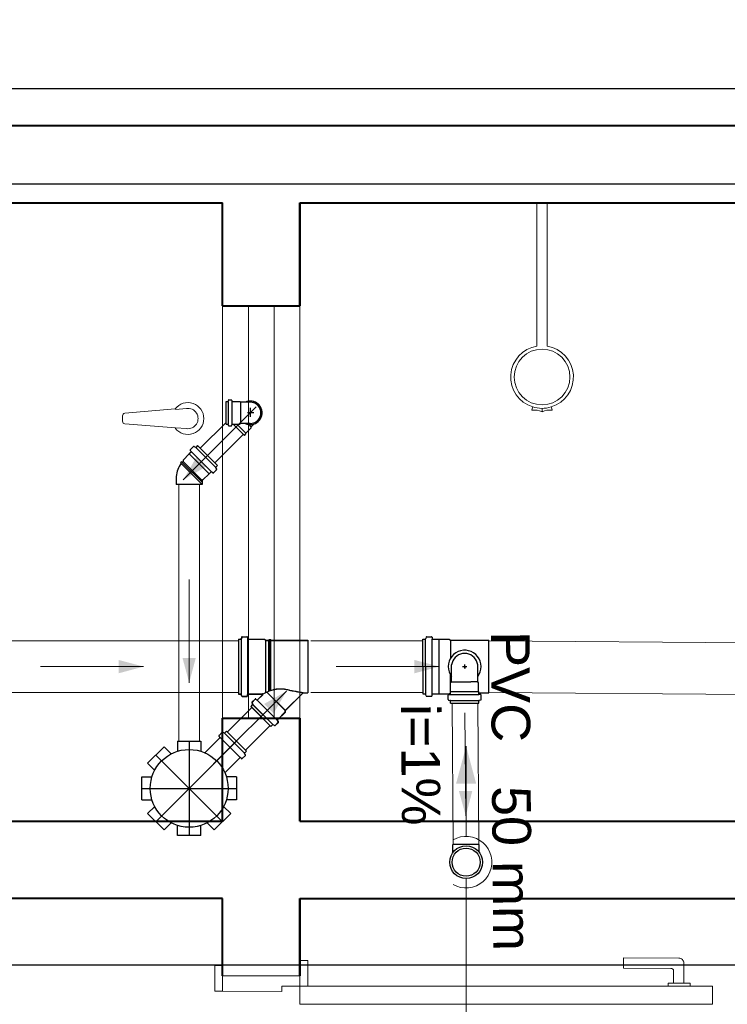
# Model space of a CAD drawing. Header units: millimetres. Extents: x 26 to 1362, y 24 to 358.
# Tile 176 of 256: x 994.27 to 995.64, y 316.45 to 318.36. Entities that reach past the tile are written whole.
import ezdxf

# ---------------------------------------------------------------- set-up
doc = ezdxf.new("R2010")
doc.units = ezdxf.units.MM
doc.linetypes.add('CONTINU', pattern=[0])
for name, color, linetype, lineweight in [('CV-Condutos', 1, 'Continuous', 5), ('CV-Indicação coluna', 5, 'Continuous', 5), ('CV-Sentido conduto', 9, 'Continuous', 5), ('CV-Textos conduto', 7, 'Continuous', 5), ('DI-Detalhes', 1, 'Continuous', 30), ('MB_ALVENARIA', 7, 'Continuous', 40), ('MB_ESQUADRIA', 7, 'Continuous', 5), ('MB_MOBILIÁRIO', 8, 'Continuous', 13), ('TQ-Condutos', 3, 'Continuous', 5), ('TQ-Sentido conduto', 9, 'Continuous', 5)]:
    doc.layers.add(name, color=color, linetype=linetype, lineweight=lineweight)
doc.layers.add('Simbolos', color=5, linetype='Continuous')
doc.layers.add('Simbolos_int', color=2, linetype='Continuous')
doc.styles.add('arial', font='arial.ttf')

msp = doc.modelspace()

# ---------------------------------------------------------------- hatches: boundary and pattern name
at = {"layer": 'CV-Condutos', "linetype": 'CONTINU'}
msp.add_hatch(color=256, dxfattribs=at).paths.add_polyline_path([(995.1379, 316.9498), (995.1185, 316.8774), (995.1573, 316.8774)])
at = {"layer": 'CV-Sentido conduto', "linetype": 'CONTINU'}
msp.add_hatch(color=256, dxfattribs=at).paths.add_polyline_path([(995.1373, 316.8145), (995.1498, 316.8629), (995.1239, 316.8627)])
at = {"layer": 'TQ-Sentido conduto', "linetype": 'CONTINU'}
for points in [[(994.5893, 317.4667), (994.6326, 317.4917), (994.6143, 317.51)], [(994.5122, 317.1043), (994.4639, 317.1172), (994.4639, 317.0913)], [(994.6007, 317.0731), (994.6136, 317.1213), (994.5877, 317.1213)], [(995.086, 317.1043), (995.0377, 317.1172), (995.0377, 317.0913)], [(994.7895, 317.0568), (994.7462, 317.0318), (994.7645, 317.0135)]]:
    msp.add_hatch(color=256, dxfattribs=at).paths.add_polyline_path(points)

# ---------------------------------------------------------------- linework, layer by layer
at = {"linetype": 'CONTINU'}
for p, q in [((995.0542, 317.1044), (995.0542, 317.1577)), ((995.0594, 317.1044), (995.0594, 317.1577)), ((995.0721, 317.0506), (995.0721, 317.1577)), ((995.0853, 317.0514), (995.0853, 317.1575)), ((995.1073, 317.1553), (995.1073, 317.1197)), ((995.1822, 317.0537), (995.1822, 317.1553)), ((995.0542, 317.1044), (995.0542, 317.0512)), ((995.0594, 317.1044), (995.0594, 317.0512)), ((995.1097, 317.0747), (995.1097, 317.1075)), ((995.1311, 317.1043), (995.1391, 317.1043)), ((995.1351, 317.1003), (995.1351, 317.1083)), ((995.1351, 317.1043), (995.1351, 317.1003)), ((995.1604, 317.0747), (995.1604, 317.1075)), ((995.1073, 317.0536), (995.1073, 317.0888)), ((995.1079, 317.0729), (995.1097, 317.0747)), ((995.1079, 317.0561), (995.1079, 317.0729)), ((995.1097, 317.0747), (995.1468, 317.0747)), ((995.1604, 317.0747), (995.1468, 317.0747)), ((995.1622, 317.0729), (995.1604, 317.0747)), ((995.1622, 317.0561), (995.1622, 317.0729)), ((995.1033, 317.0403), (995.1033, 317.049)), ((995.1042, 317.05), (995.1068, 317.0502)), ((995.1077, 317.0512), (995.1077, 317.0559)), ((995.1077, 317.0503), (995.1624, 317.0503)), ((995.1079, 317.0561), (995.1622, 317.0561)), ((995.1624, 317.0512), (995.1624, 317.0559)), ((995.166, 317.05), (995.1633, 317.0502)), ((995.1669, 317.0403), (995.1669, 317.049)), ((995.104, 317.0393), (995.107, 317.0385)), ((995.1077, 317.0383), (995.1624, 317.0383)), ((995.1077, 317.0332), (995.1077, 317.0375)), ((995.1077, 317.0332), (995.1624, 317.0332)), ((995.1624, 317.0332), (995.1624, 317.0375)), ((995.1661, 317.0393), (995.1632, 317.0385))]:
    msp.add_line(p, q, dxfattribs=at)
for points in [[(995.1604, 317.0851), (995.1632, 317.0895), (995.1653, 317.0943), (995.1665, 317.0994), (995.1669, 317.1046), (995.1664, 317.1098), (995.1651, 317.1148), (995.1629, 317.1196), (995.1601, 317.1239), (995.1565, 317.1278), (995.1524, 317.131), (995.1478, 317.1334), (995.1428, 317.1351), (995.1377, 317.136), (995.1325, 317.136), (995.1273, 317.1351), (995.1224, 317.1334), (995.1178, 317.131), (995.1136, 317.1278), (995.1101, 317.1239), (995.1072, 317.1196), (995.1051, 317.1148), (995.1038, 317.1098), (995.1033, 317.1046), (995.1037, 317.0994), (995.1049, 317.0943), (995.1069, 317.0895), (995.1097, 317.0851)], [(995.1604, 317.1075), (995.1596, 317.1115), (995.1581, 317.1153), (995.1561, 317.1188), (995.1535, 317.122), (995.1504, 317.1247), (995.1469, 317.1269), (995.1431, 317.1285), (995.1392, 317.1295), (995.1351, 317.1298), (995.131, 317.1295), (995.127, 317.1285), (995.1232, 317.1269), (995.1198, 317.1247), (995.1167, 317.122), (995.1141, 317.1188), (995.112, 317.1153), (995.1106, 317.1115), (995.1097, 317.1075)], [(995.1042, 317.05), (995.104, 317.05), (995.1039, 317.0499), (995.1037, 317.0499), (995.1036, 317.0498), (995.1035, 317.0496), (995.1034, 317.0495), (995.1033, 317.0493), (995.1033, 317.0492), (995.1033, 317.049)], [(995.1068, 317.0502), (995.107, 317.0503), (995.1071, 317.0503), (995.1073, 317.0504), (995.1074, 317.0505), (995.1075, 317.0506), (995.1076, 317.0508), (995.1077, 317.0509), (995.1077, 317.0511), (995.1077, 317.0512)], [(995.1624, 317.0512), (995.1624, 317.0511), (995.1625, 317.0509), (995.1625, 317.0508), (995.1626, 317.0506), (995.1627, 317.0505), (995.1629, 317.0504), (995.163, 317.0503), (995.1632, 317.0503), (995.1633, 317.0502)], [(995.1669, 317.049), (995.1669, 317.0492), (995.1668, 317.0493), (995.1668, 317.0495), (995.1667, 317.0496), (995.1666, 317.0498), (995.1664, 317.0499), (995.1663, 317.0499), (995.1661, 317.05), (995.166, 317.05)], [(995.1033, 317.0403), (995.1033, 317.0401), (995.1033, 317.04), (995.1034, 317.0398), (995.1034, 317.0397), (995.1035, 317.0396), (995.1036, 317.0395), (995.1037, 317.0394), (995.1039, 317.0393), (995.104, 317.0393)], [(995.1077, 317.0375), (995.1077, 317.0377), (995.1077, 317.0378), (995.1076, 317.0379), (995.1076, 317.0381), (995.1075, 317.0382), (995.1074, 317.0383), (995.1072, 317.0384), (995.1071, 317.0384), (995.107, 317.0385)], [(995.1632, 317.0385), (995.163, 317.0384), (995.1629, 317.0384), (995.1628, 317.0383), (995.1627, 317.0382), (995.1626, 317.0381), (995.1625, 317.0379), (995.1625, 317.0378), (995.1624, 317.0377), (995.1624, 317.0375)], [(995.1661, 317.0393), (995.1663, 317.0393), (995.1664, 317.0394), (995.1665, 317.0395), (995.1666, 317.0396), (995.1667, 317.0397), (995.1668, 317.0398), (995.1668, 317.04), (995.1669, 317.0401), (995.1669, 317.0403)]]:
    msp.add_lwpolyline(points, dxfattribs=at)
at = {"layer": 'CV-Condutos', "linetype": 'CONTINU'}
for p, q in [((995.1106, 317.0332), (995.1127, 316.7589)), ((995.1606, 317.0332), (995.1627, 316.7593))]:
    msp.add_line(p, q, dxfattribs=at)
for points in [[(995.1379, 316.7748), (995.1379, 316.9498)], [(995.1129, 316.6815), (995.1199, 316.6782), (995.1273, 316.6759), (995.135, 316.6749), (995.1428, 316.675), (995.1504, 316.6764), (995.1577, 316.6789), (995.1646, 316.6825), (995.1708, 316.6871), (995.1762, 316.6927), (995.1807, 316.699), (995.1842, 316.7059), (995.1866, 316.7133), (995.1878, 316.7209), (995.1878, 316.7287), (995.1866, 316.7363), (995.1842, 316.7437), (995.1807, 316.7506), (995.1762, 316.7569), (995.1708, 316.7625), (995.1646, 316.7671), (995.1577, 316.7707), (995.1504, 316.7732), (995.1428, 316.7746), (995.135, 316.7747), (995.1273, 316.7737), (995.1199, 316.7714), (995.1129, 316.7681)]]:
    msp.add_lwpolyline(points, dxfattribs=at)
at = {"layer": 'CV-Indicação coluna', "linetype": 'CONTINU'}
msp.add_line((995.1379, 316.2115), (995.1379, 316.693), dxfattribs=at)
at = {"layer": 'CV-Sentido conduto', "linetype": 'CONTINU'}
msp.add_lwpolyline([(995.1357, 317.0145), (995.1373, 316.8145)], dxfattribs=at)
at = {"layer": 'DI-Detalhes', "linetype": 'CONTINU'}
for points in [[(987.0472, 320.1745), (998.9169, 320.1745), (998.9169, 318.0402), (987.0472, 318.0402), (987.0472, 320.1745)], [(992.7936, 318.2262), (998.9272, 318.2262), (998.9272, 316.5251), (992.7936, 316.5251), (992.7936, 318.2262)]]:
    msp.add_lwpolyline(points, dxfattribs=at)
at = {"layer": 'MB_ALVENARIA', "linetype": 'CONTINU'}
msp.add_line((994.8156, 316.6543), (994.8156, 316.5043), dxfattribs=at)
for points in [[(993.3156, 318.1543), (997.7156, 318.1543)], [(993.3156, 318.0043), (994.6656, 318.0043)], [(994.6656, 317.8043), (994.6656, 318.0043), (994.6656, 318.0043)], [(994.8156, 317.8043), (994.8156, 318.0043)], [(994.8156, 318.0043), (997.7156, 318.0043)], [(994.8156, 318.0043), (994.8156, 317.8043)], [(994.6656, 317.8043), (994.8156, 317.8043)], [(994.6656, 316.8043), (994.6656, 317.0043)], [(994.6656, 317.0043), (994.8156, 317.0043)], [(994.8156, 316.8043), (994.8156, 317.0043)], [(994.8156, 317.0043), (994.8156, 316.8043)], [(993.3156, 316.8043), (994.6656, 316.8043)], [(994.8156, 316.8043), (996.9156, 316.8043)], [(994.6656, 316.6543), (993.1656, 316.6543)], [(994.6656, 316.5043), (994.6656, 316.6543)], [(994.8156, 316.5043), (994.8156, 316.6543)], [(994.8156, 316.6543), (996.9156, 316.6543)]]:
    msp.add_lwpolyline(points, dxfattribs=at)
at = {"layer": 'MB_ESQUADRIA', "linetype": 'CONTINU'}
for p, q in [((995.4432, 316.5389), (995.4432, 316.5189)), ((995.5502, 316.5388), (995.4432, 316.5389)), ((995.4432, 316.5189), (995.5352, 316.5188)), ((995.5402, 316.5138), (995.5402, 316.4902)), ((995.5602, 316.4902), (995.5602, 316.5288)), ((994.6656, 316.4743), (994.6656, 316.5093)), ((994.6656, 316.4743), (994.6656, 316.5093)), ((994.8156, 316.5043), (994.6656, 316.5043)), ((994.8156, 316.4842), (994.8156, 316.5092)), ((994.8156, 316.4842), (994.8156, 316.5092)), ((994.7806, 316.4742), (994.6656, 316.4743)), ((994.7806, 316.4742), (994.6656, 316.4743)), ((994.7806, 316.4842), (994.8156, 316.4842)), ((994.7806, 316.4842), (994.7806, 316.4742)), ((994.7806, 316.4842), (994.8156, 316.4842)), ((994.7806, 316.4842), (994.7806, 316.4742)), ((995.5301, 316.4902), (995.5301, 316.4838)), ((995.5727, 316.4902), (995.5301, 316.4902)), ((995.5727, 316.4838), (995.5727, 316.4902))]:
    msp.add_line(p, q, dxfattribs=at)
for points in [[(994.6656, 317.0043), (994.6656, 317.8043)], [(994.7156, 317.0043), (994.7156, 317.8043)], [(994.7656, 317.0043), (994.7656, 317.8043)], [(994.8156, 317.0043), (994.8156, 317.8043)], [(994.8156, 316.5092), (994.8156, 316.5342), (994.8306, 316.5342), (994.8306, 316.4842), (994.8156, 316.4842), (994.8156, 316.4842)], [(994.8156, 316.5092), (994.8156, 316.5342), (994.8306, 316.5342), (994.8306, 316.4842), (994.8156, 316.4842), (994.8156, 316.4842)], [(994.6656, 316.4743), (994.6506, 316.4743), (994.6506, 316.5243), (994.6656, 316.5243), (994.6656, 316.5093)], [(994.6656, 316.4743), (994.6506, 316.4743), (994.6506, 316.5243), (994.6656, 316.5243), (994.6656, 316.5093)]]:
    msp.add_lwpolyline(points, dxfattribs=at)
msp.add_lwpolyline([(994.8156, 316.4492), (995.6156, 316.4492), (995.6156, 316.4842), (994.8156, 316.4842)], close=True, dxfattribs=at)
for centre, radius in [((995.5502, 316.5288), 0.01), ((995.5352, 316.5138), 0.005)]:
    msp.add_arc(centre, radius, 359.9711, 89.9711, dxfattribs=at)
at = {"layer": 'MB_MOBILIÁRIO', "linetype": 'CONTINU'}
for p, q in [((995.2752, 317.7261), (995.2752, 318.0043)), ((995.2952, 318.0043), (995.2752, 318.0043)), ((995.2952, 317.7261), (995.2952, 318.0043)), ((994.5737, 317.6042), (994.476, 317.5958)), ((994.5953, 317.6051), (994.574, 317.6034)), ((995.2652, 317.6025), (995.267, 317.6082)), ((995.2852, 317.5989), (995.2852, 317.6054)), ((995.2852, 317.5989), (995.2852, 317.6054)), ((995.3029, 317.6081), (995.3046, 317.6026)), ((994.4714, 317.5908), (994.4714, 317.5803)), ((994.5739, 317.5677), (994.476, 317.5754)), ((994.5953, 317.5661), (994.5739, 317.5677))]:
    msp.add_line(p, q, dxfattribs=at)
msp.add_circle((995.2852, 317.6662), 0.0541, dxfattribs=at)
for centre, radius, start, end in [((995.2852, 317.6662), 0.0608, 99.4687, 252.612), ((995.2852, 317.6662), 0.0608, 286.9908, 80.5313), ((994.5983, 317.5856), 0.0309, 217.1379, 142.8621), ((994.5983, 317.5856), 0.0197, 261.1075, 98.8925), ((995.2657, 317.6024), 0.000485, 162.612, 276.0213), ((995.2698, 317.5633), 0.0388, 66.6467, 96.0213), ((995.2852, 317.6662), 0.0608, 252.612, 286.9908), ((995.3005, 317.5633), 0.0388, 84.7105, 113.3533), ((995.3042, 317.6024), 0.000485, 264.7105, 16.9908), ((994.4764, 317.5908), 0.005, 94.4463, 180), ((994.4764, 317.5803), 0.005, 180, 265.5537)]:
    msp.add_arc(centre, radius, start, end, dxfattribs=at)
at = {"layer": 'Simbolos', "linetype": 'CONTINU'}
for p, q in [((994.6767, 317.621), (994.6763, 317.6195)), ((994.6777, 317.6218), (994.6825, 317.6218)), ((994.6835, 317.6208), (994.6836, 317.6197)), ((994.6723, 317.5746), (994.6723, 317.6188)), ((994.6723, 317.6188), (994.6754, 317.6188)), ((994.6846, 317.6188), (994.6988, 317.6188)), ((994.6988, 317.6188), (994.7002, 317.6173)), ((994.7095, 317.6173), (994.7002, 317.6173)), ((994.7193, 317.6173), (994.7095, 317.6173)), ((994.6723, 317.5746), (994.6754, 317.5747)), ((994.6767, 317.5724), (994.6763, 317.5739)), ((994.6777, 317.5717), (994.6825, 317.5717)), ((994.6835, 317.5726), (994.6836, 317.5737)), ((994.6846, 317.5747), (994.6988, 317.5747)), ((994.7078, 317.553), (994.6862, 317.5747)), ((994.6988, 317.5747), (994.7002, 317.5761)), ((994.7095, 317.5761), (994.7002, 317.5761)), ((994.7193, 317.5761), (994.7095, 317.5761)), ((994.7106, 317.5572), (994.7212, 317.5679)), ((994.7269, 317.5752), (994.7212, 317.5696)), ((994.7212, 317.5679), (994.7212, 317.5696)), ((994.7078, 317.553), (994.7106, 317.5558)), ((994.7106, 317.5558), (994.7106, 317.5572)), ((994.6027, 317.5238), (994.6044, 317.5218)), ((994.609, 317.5314), (994.6028, 317.5252)), ((994.6102, 317.5315), (994.6128, 317.53)), ((994.6171, 317.5332), (994.614, 317.5302)), ((994.6171, 317.5332), (994.6558, 317.4946)), ((994.601, 317.5169), (994.5891, 317.505)), ((994.5891, 317.505), (994.5891, 317.5024)), ((994.6043, 317.5205), (994.601, 317.5171)), ((994.601, 317.5171), (994.601, 317.5169)), ((994.5862, 317.5016), (994.5841, 317.4995)), ((994.585, 317.4983), (994.5841, 317.4995)), ((994.5873, 317.5006), (994.5862, 317.5016)), ((994.5891, 317.5024), (994.5873, 317.5006)), ((994.6539, 317.4864), (994.6477, 317.4802)), ((994.6541, 317.4876), (994.6526, 317.4903)), ((994.6558, 317.4946), (994.6527, 317.4915)), ((994.5753, 317.47), (994.5753, 317.4575)), ((994.6275, 317.4666), (994.627, 317.4666)), ((994.6394, 317.4785), (994.6275, 317.4666)), ((994.6397, 317.4785), (994.6394, 317.4785)), ((994.643, 317.4818), (994.6397, 317.4785)), ((994.6464, 317.4801), (994.6444, 317.4818)), ((994.626, 317.4656), (994.626, 317.4575)), ((994.7024, 317.1614), (994.7016, 317.1585)), ((994.7026, 317.1612), (994.7019, 317.1583)), ((994.7034, 317.1622), (994.7128, 317.1622)), ((994.7036, 317.1619), (994.7131, 317.1619)), ((994.7138, 317.1613), (994.714, 317.1587)), ((994.7141, 317.161), (994.7143, 317.1584)), ((995.0604, 317.1614), (995.0596, 317.1585)), ((995.0613, 317.1621), (995.0708, 317.1621)), ((995.0718, 317.1612), (995.072, 317.1586)), ((994.6962, 317.1578), (994.7007, 317.1578)), ((994.6962, 317.1578), (994.6962, 317.0513)), ((994.6965, 317.1575), (994.7009, 317.1575)), ((994.6965, 317.1575), (994.6965, 317.051)), ((994.715, 317.1578), (994.7469, 317.1578)), ((994.7153, 317.1575), (994.7471, 317.1575)), ((994.7469, 317.1578), (994.7493, 317.1553)), ((994.7471, 317.1575), (994.7496, 317.1551)), ((994.7493, 317.1553), (994.7555, 317.1553)), ((994.7496, 317.1551), (994.7558, 317.1551)), ((994.7555, 317.1553), (994.7556, 317.1568)), ((994.7556, 317.1568), (994.7586, 317.1568)), ((994.7558, 317.1551), (994.7559, 317.1566)), ((994.7559, 317.1566), (994.7588, 317.1566)), ((994.7587, 317.1553), (994.7586, 317.1568)), ((994.7587, 317.1553), (994.8307, 317.1553)), ((994.759, 317.1551), (994.7588, 317.1566)), ((994.759, 317.1551), (994.831, 317.1551)), ((994.8307, 317.1553), (994.8307, 317.0537)), ((994.831, 317.1551), (994.831, 317.0535)), ((995.0542, 317.1577), (995.0586, 317.1577)), ((995.073, 317.1577), (995.0851, 317.1577)), ((995.0851, 317.1577), (995.0853, 317.1575)), ((995.0853, 317.1575), (995.1051, 317.1575)), ((995.1051, 317.1575), (995.1073, 317.1553)), ((995.1073, 317.1553), (995.1822, 317.1553)), ((994.6962, 317.0513), (994.7007, 317.0513)), ((994.6965, 317.051), (994.7009, 317.051)), ((994.7024, 317.0476), (994.7016, 317.0505)), ((994.7026, 317.0474), (994.7019, 317.0503)), ((994.7034, 317.0469), (994.7128, 317.0469)), ((994.7036, 317.0466), (994.7131, 317.0466)), ((994.7138, 317.0478), (994.714, 317.0504)), ((994.7141, 317.0475), (994.7143, 317.0501)), ((994.715, 317.0513), (994.7424, 317.0513)), ((994.7153, 317.051), (994.7426, 317.051)), ((994.7333, 317.0398), (994.7431, 317.0496)), ((994.7335, 317.0395), (994.7433, 317.0493)), ((994.7871, 317.0191), (994.8218, 317.0537)), ((994.7874, 317.0189), (994.822, 317.0535)), ((994.8218, 317.0537), (994.8307, 317.0537)), ((994.822, 317.0535), (994.831, 317.0535)), ((995.0542, 317.0512), (995.0586, 317.0512)), ((995.0604, 317.0475), (995.0596, 317.0504)), ((995.0613, 317.0468), (995.0708, 317.0468)), ((995.0718, 317.0477), (995.072, 317.0502)), ((995.073, 317.0512), (995.0851, 317.0512)), ((995.0851, 317.0512), (995.0853, 317.0514)), ((995.0853, 317.0514), (995.1051, 317.0514)), ((995.1051, 317.0514), (995.1073, 317.0536)), ((995.1073, 317.0537), (995.1077, 317.0537)), ((995.1624, 317.0537), (995.1822, 317.0537)), ((994.7205, 317.027), (994.7236, 317.0301)), ((994.7205, 317.027), (994.7592, 316.9883)), ((994.7207, 317.0267), (994.7238, 317.0298)), ((994.7222, 317.0339), (994.7237, 317.0313)), ((994.7224, 317.0351), (994.7286, 317.0413)), ((994.7224, 317.0337), (994.724, 317.031)), ((994.7226, 317.0349), (994.7288, 317.0411)), ((994.7299, 317.0414), (994.7319, 317.0397)), ((994.7302, 317.0411), (994.7322, 317.0395)), ((994.7207, 317.0267), (994.7594, 316.9881)), ((994.7719, 317.0011), (994.7871, 317.0163)), ((994.7722, 317.0008), (994.7874, 317.016)), ((994.7871, 317.0163), (994.7871, 317.0191)), ((994.7874, 317.016), (994.7874, 317.0189)), ((994.7592, 316.9883), (994.7622, 316.9914)), ((994.7594, 316.9881), (994.7625, 316.9911)), ((994.7661, 316.99), (994.7635, 316.9915)), ((994.7664, 316.9898), (994.7637, 316.9913)), ((994.7673, 316.9902), (994.7735, 316.9964)), ((994.7676, 316.9899), (994.7738, 316.9961)), ((994.7736, 316.9977), (994.7719, 316.9997)), ((994.7738, 316.9975), (994.7721, 316.9995)), ((994.6648, 316.977), (994.6586, 316.9708)), ((994.666, 316.9772), (994.6686, 316.9757)), ((994.6729, 316.9789), (994.6698, 316.9758)), ((994.6729, 316.9789), (994.7116, 316.9402)), ((994.5782, 316.9595), (994.5782, 316.9401)), ((994.5782, 316.9595), (994.6232, 316.9595)), ((994.6232, 316.9595), (994.6232, 316.9401)), ((994.6601, 316.9661), (994.6311, 316.9371)), ((994.6585, 316.9695), (994.6602, 316.9675)), ((994.5201, 316.9168), (994.5519, 316.9486)), ((994.5519, 316.9486), (994.5656, 316.9349)), ((994.7097, 316.9321), (994.7035, 316.9259)), ((994.7099, 316.9333), (994.7083, 316.9359)), ((994.7116, 316.9402), (994.7085, 316.9371)), ((994.5201, 316.9168), (994.5338, 316.903)), ((994.6988, 316.9274), (994.6698, 316.8984)), ((994.7022, 316.9258), (994.7002, 316.9275)), ((994.5092, 316.8905), (994.5286, 316.8905)), ((994.5092, 316.8455), (994.5092, 316.8905)), ((994.6922, 316.8905), (994.6727, 316.8905)), ((994.6922, 316.8905), (994.6922, 316.8455)), ((994.5092, 316.8455), (994.5286, 316.8455)), ((994.6922, 316.8455), (994.6727, 316.8455)), ((994.5201, 316.8192), (994.5338, 316.8329)), ((994.5519, 316.7874), (994.5201, 316.8192)), ((994.6813, 316.8192), (994.6495, 316.7874)), ((994.6813, 316.8192), (994.6675, 316.8329)), ((994.5519, 316.7874), (994.5656, 316.8011)), ((994.6495, 316.7874), (994.6357, 316.8011)), ((994.5782, 316.7765), (994.5782, 316.7959)), ((994.6232, 316.7765), (994.6232, 316.7959)), ((994.6232, 316.7765), (994.5782, 316.7765)), ((995.1124, 316.7438), (995.1123, 316.7589)), ((995.1631, 316.7442), (995.163, 316.7593))]:
    msp.add_line(p, q, dxfattribs=at)
for points in [[(994.6754, 317.6188), (994.6755, 317.6188), (994.6757, 317.6188), (994.6758, 317.6188), (994.6759, 317.6189), (994.676, 317.619), (994.6761, 317.6191), (994.6762, 317.6192), (994.6763, 317.6194), (994.6763, 317.6195)], [(994.6777, 317.6218), (994.6776, 317.6217), (994.6774, 317.6217), (994.6773, 317.6217), (994.6772, 317.6216), (994.677, 317.6215), (994.6769, 317.6214), (994.6769, 317.6213), (994.6768, 317.6211), (994.6767, 317.621)], [(994.6835, 317.6208), (994.6835, 317.621), (994.6834, 317.6212), (994.6833, 317.6213), (994.6832, 317.6214), (994.6831, 317.6215), (994.683, 317.6216), (994.6828, 317.6217), (994.6827, 317.6217), (994.6825, 317.6218)], [(994.6836, 317.6197), (994.6836, 317.6195), (994.6837, 317.6194), (994.6837, 317.6192), (994.6838, 317.6191), (994.684, 317.619), (994.6841, 317.6189), (994.6843, 317.6188), (994.6844, 317.6188), (994.6846, 317.6188)], [(994.7193, 317.5761), (994.7228, 317.5764), (994.7263, 317.5774), (994.7296, 317.5789), (994.7325, 317.5809), (994.735, 317.5835), (994.7371, 317.5864), (994.7386, 317.5897), (994.7395, 317.5931), (994.7399, 317.5967), (994.7395, 317.6003), (994.7386, 317.6037), (994.7371, 317.607), (994.735, 317.6099), (994.7325, 317.6125), (994.7296, 317.6145), (994.7263, 317.616), (994.7228, 317.617), (994.7193, 317.6173)], [(994.6763, 317.5739), (994.6763, 317.574), (994.6762, 317.5742), (994.6761, 317.5743), (994.676, 317.5744), (994.6759, 317.5745), (994.6758, 317.5746), (994.6757, 317.5746), (994.6755, 317.5746), (994.6754, 317.5747)], [(994.6767, 317.5724), (994.6768, 317.5723), (994.6769, 317.5721), (994.6769, 317.572), (994.677, 317.5719), (994.6772, 317.5718), (994.6773, 317.5717), (994.6774, 317.5717), (994.6776, 317.5717), (994.6777, 317.5717)], [(994.6825, 317.5717), (994.6827, 317.5717), (994.6828, 317.5717), (994.683, 317.5718), (994.6831, 317.5719), (994.6832, 317.572), (994.6833, 317.5721), (994.6834, 317.5723), (994.6835, 317.5724), (994.6835, 317.5726)], [(994.6846, 317.5747), (994.6844, 317.5746), (994.6843, 317.5746), (994.6841, 317.5745), (994.684, 317.5744), (994.6838, 317.5743), (994.6837, 317.5742), (994.6837, 317.5741), (994.6836, 317.5739), (994.6836, 317.5737)], [(994.6028, 317.5252), (994.6027, 317.5251), (994.6026, 317.5249), (994.6025, 317.5248), (994.6025, 317.5246), (994.6025, 317.5244), (994.6025, 317.5243), (994.6025, 317.5241), (994.6026, 317.524), (994.6027, 317.5238)], [(994.6102, 317.5315), (994.61, 317.5316), (994.6099, 317.5316), (994.6098, 317.5317), (994.6096, 317.5317), (994.6095, 317.5316), (994.6093, 317.5316), (994.6092, 317.5315), (994.6091, 317.5315), (994.609, 317.5314)], [(994.6128, 317.53), (994.613, 317.5299), (994.6131, 317.5299), (994.6132, 317.5299), (994.6134, 317.5299), (994.6135, 317.5299), (994.6137, 317.5299), (994.6138, 317.53), (994.6139, 317.5301), (994.614, 317.5302)], [(994.6043, 317.5205), (994.6044, 317.5206), (994.6045, 317.5207), (994.6046, 317.5209), (994.6046, 317.521), (994.6046, 317.5212), (994.6046, 317.5214), (994.6046, 317.5215), (994.6045, 317.5217), (994.6044, 317.5218)], [(994.585, 317.4983), (994.5831, 317.4956), (994.5813, 317.4927), (994.5798, 317.4897), (994.5785, 317.4865), (994.5774, 317.4833), (994.5765, 317.4801), (994.5759, 317.4767), (994.5755, 317.4734), (994.5753, 317.47)], [(994.6527, 317.4915), (994.6526, 317.4914), (994.6525, 317.4912), (994.6525, 317.4911), (994.6524, 317.491), (994.6524, 317.4908), (994.6524, 317.4907), (994.6525, 317.4905), (994.6525, 317.4904), (994.6526, 317.4903)], [(994.6539, 317.4864), (994.654, 317.4865), (994.6541, 317.4866), (994.6542, 317.4868), (994.6542, 317.4869), (994.6542, 317.487), (994.6542, 317.4872), (994.6542, 317.4873), (994.6542, 317.4875), (994.6541, 317.4876)], [(994.627, 317.4666), (994.6269, 317.4666), (994.6267, 317.4665), (994.6265, 317.4665), (994.6264, 317.4664), (994.6263, 317.4662), (994.6262, 317.4661), (994.6261, 317.4659), (994.626, 317.4658), (994.626, 317.4656)], [(994.6444, 317.4818), (994.6442, 317.4819), (994.6441, 317.482), (994.6439, 317.482), (994.6438, 317.4821), (994.6436, 317.4821), (994.6434, 317.482), (994.6433, 317.482), (994.6431, 317.4819), (994.643, 317.4818)], [(994.6464, 317.4801), (994.6465, 317.4801), (994.6467, 317.48), (994.6468, 317.4799), (994.647, 317.4799), (994.6472, 317.4799), (994.6473, 317.48), (994.6475, 317.48), (994.6476, 317.4801), (994.6477, 317.4802)], [(994.7034, 317.1622), (994.7032, 317.1622), (994.7031, 317.1621), (994.7029, 317.1621), (994.7028, 317.162), (994.7027, 317.1619), (994.7026, 317.1618), (994.7025, 317.1617), (994.7024, 317.1616), (994.7024, 317.1614)], [(994.7036, 317.1619), (994.7035, 317.1619), (994.7033, 317.1619), (994.7032, 317.1618), (994.7031, 317.1618), (994.7029, 317.1617), (994.7028, 317.1616), (994.7028, 317.1614), (994.7027, 317.1613), (994.7026, 317.1612)], [(994.7138, 317.1613), (994.7138, 317.1614), (994.7137, 317.1616), (994.7137, 317.1617), (994.7136, 317.1619), (994.7134, 317.162), (994.7133, 317.1621), (994.7131, 317.1621), (994.713, 317.1622), (994.7128, 317.1622)], [(994.7141, 317.161), (994.714, 317.1612), (994.714, 317.1613), (994.7139, 317.1615), (994.7138, 317.1616), (994.7137, 317.1617), (994.7135, 317.1618), (994.7134, 317.1619), (994.7132, 317.1619), (994.7131, 317.1619)], [(995.0613, 317.1621), (995.0612, 317.1621), (995.0611, 317.1621), (995.0609, 317.162), (995.0608, 317.162), (995.0607, 317.1619), (995.0606, 317.1618), (995.0605, 317.1616), (995.0604, 317.1615), (995.0604, 317.1614)], [(995.0718, 317.1612), (995.0718, 317.1614), (995.0717, 317.1615), (995.0716, 317.1617), (995.0715, 317.1618), (995.0714, 317.1619), (995.0713, 317.162), (995.0711, 317.1621), (995.071, 317.1621), (995.0708, 317.1621)], [(994.7007, 317.1578), (994.7008, 317.1578), (994.7009, 317.1578), (994.7011, 317.1579), (994.7012, 317.1579), (994.7013, 317.158), (994.7014, 317.1581), (994.7015, 317.1582), (994.7016, 317.1584), (994.7016, 317.1585)], [(994.7009, 317.1575), (994.701, 317.1575), (994.7012, 317.1576), (994.7013, 317.1576), (994.7015, 317.1577), (994.7016, 317.1578), (994.7017, 317.1579), (994.7018, 317.158), (994.7018, 317.1581), (994.7019, 317.1583)], [(994.714, 317.1587), (994.7141, 317.1585), (994.7141, 317.1584), (994.7142, 317.1582), (994.7143, 317.1581), (994.7144, 317.158), (994.7146, 317.1579), (994.7147, 317.1578), (994.7149, 317.1578), (994.715, 317.1578)], [(994.7143, 317.1584), (994.7143, 317.1583), (994.7144, 317.1581), (994.7144, 317.158), (994.7146, 317.1578), (994.7147, 317.1577), (994.7148, 317.1576), (994.715, 317.1576), (994.7151, 317.1575), (994.7153, 317.1575)], [(995.0586, 317.1577), (995.0588, 317.1577), (995.0589, 317.1578), (995.0591, 317.1578), (995.0592, 317.1579), (995.0593, 317.158), (995.0594, 317.1581), (995.0595, 317.1582), (995.0596, 317.1583), (995.0596, 317.1585)], [(995.072, 317.1586), (995.072, 317.1585), (995.0721, 317.1583), (995.0722, 317.1582), (995.0723, 317.158), (995.0724, 317.1579), (995.0725, 317.1578), (995.0727, 317.1578), (995.0728, 317.1577), (995.073, 317.1577)], [(994.7016, 317.0505), (994.7016, 317.0507), (994.7015, 317.0508), (994.7014, 317.0509), (994.7013, 317.051), (994.7012, 317.0511), (994.7011, 317.0512), (994.7009, 317.0512), (994.7008, 317.0513), (994.7007, 317.0513)], [(994.7019, 317.0503), (994.7018, 317.0504), (994.7018, 317.0505), (994.7017, 317.0507), (994.7016, 317.0508), (994.7015, 317.0509), (994.7013, 317.0509), (994.7012, 317.051), (994.701, 317.051), (994.7009, 317.051)], [(994.7024, 317.0476), (994.7024, 317.0475), (994.7025, 317.0473), (994.7026, 317.0472), (994.7027, 317.0471), (994.7028, 317.047), (994.7029, 317.047), (994.7031, 317.0469), (994.7032, 317.0469), (994.7034, 317.0469)], [(994.7026, 317.0474), (994.7027, 317.0472), (994.7028, 317.0471), (994.7028, 317.047), (994.7029, 317.0469), (994.7031, 317.0468), (994.7032, 317.0467), (994.7033, 317.0467), (994.7035, 317.0466), (994.7036, 317.0466)], [(994.7128, 317.0469), (994.713, 317.0469), (994.7131, 317.0469), (994.7133, 317.047), (994.7134, 317.0471), (994.7136, 317.0472), (994.7137, 317.0473), (994.7137, 317.0475), (994.7138, 317.0476), (994.7138, 317.0478)], [(994.7131, 317.0466), (994.7132, 317.0466), (994.7134, 317.0467), (994.7135, 317.0467), (994.7137, 317.0468), (994.7138, 317.0469), (994.7139, 317.0471), (994.714, 317.0472), (994.714, 317.0474), (994.7141, 317.0475)], [(994.715, 317.0513), (994.7149, 317.0513), (994.7147, 317.0512), (994.7146, 317.0512), (994.7144, 317.0511), (994.7143, 317.051), (994.7142, 317.0508), (994.7141, 317.0507), (994.7141, 317.0505), (994.714, 317.0504)], [(994.7153, 317.051), (994.7151, 317.051), (994.715, 317.051), (994.7148, 317.0509), (994.7147, 317.0508), (994.7146, 317.0507), (994.7144, 317.0506), (994.7144, 317.0504), (994.7143, 317.0503), (994.7143, 317.0501)], [(994.7431, 317.0496), (994.7432, 317.0497), (994.7432, 317.0498), (994.7433, 317.0499), (994.7433, 317.05), (994.7434, 317.0501), (994.7434, 317.0503), (994.7434, 317.0504), (994.7433, 317.0505), (994.7433, 317.0507), (994.7432, 317.0508), (994.7432, 317.0509), (994.7431, 317.051), (994.743, 317.0511), (994.7429, 317.0511), (994.7427, 317.0512), (994.7426, 317.0512), (994.7425, 317.0513), (994.7424, 317.0513)], [(994.7433, 317.0493), (994.7434, 317.0494), (994.7435, 317.0495), (994.7435, 317.0496), (994.7436, 317.0498), (994.7436, 317.0499), (994.7436, 317.05), (994.7436, 317.0502), (994.7436, 317.0503), (994.7435, 317.0504), (994.7435, 317.0505), (994.7434, 317.0506), (994.7433, 317.0507), (994.7432, 317.0508), (994.7431, 317.0509), (994.743, 317.0509), (994.7429, 317.051), (994.7427, 317.051), (994.7426, 317.051)], [(994.8218, 317.0537), (994.8216, 317.0537), (994.8215, 317.0537), (994.8214, 317.0537), (994.8213, 317.0536), (994.8212, 317.0536), (994.8212, 317.0535), (994.8211, 317.0534), (994.821, 317.0534), (994.8209, 317.0533)], [(994.822, 317.0535), (994.8219, 317.0535), (994.8218, 317.0534), (994.8217, 317.0534), (994.8216, 317.0534), (994.8215, 317.0533), (994.8214, 317.0533), (994.8213, 317.0532), (994.8212, 317.0531), (994.8212, 317.053)], [(995.0596, 317.0504), (995.0596, 317.0505), (995.0595, 317.0507), (995.0594, 317.0508), (995.0593, 317.0509), (995.0592, 317.051), (995.0591, 317.0511), (995.0589, 317.0511), (995.0588, 317.0511), (995.0586, 317.0512)], [(995.0604, 317.0475), (995.0604, 317.0474), (995.0605, 317.0472), (995.0606, 317.0471), (995.0607, 317.047), (995.0608, 317.0469), (995.0609, 317.0468), (995.0611, 317.0468), (995.0612, 317.0468), (995.0613, 317.0468)], [(995.0708, 317.0468), (995.071, 317.0468), (995.0711, 317.0468), (995.0713, 317.0469), (995.0714, 317.047), (995.0715, 317.0471), (995.0716, 317.0472), (995.0717, 317.0473), (995.0718, 317.0475), (995.0718, 317.0477)], [(995.073, 317.0512), (995.0728, 317.0511), (995.0727, 317.0511), (995.0725, 317.051), (995.0724, 317.0509), (995.0723, 317.0508), (995.0722, 317.0507), (995.0721, 317.0506), (995.072, 317.0504), (995.072, 317.0502)], [(994.7223, 317.0351), (994.7223, 317.035), (994.7222, 317.0349), (994.7221, 317.0348), (994.7221, 317.0346), (994.7221, 317.0345), (994.7221, 317.0343), (994.7221, 317.0342), (994.7221, 317.0341), (994.7222, 317.0339)], [(994.7226, 317.0349), (994.7225, 317.0348), (994.7224, 317.0347), (994.7224, 317.0345), (994.7223, 317.0344), (994.7223, 317.0342), (994.7223, 317.0341), (994.7223, 317.034), (994.7224, 317.0338), (994.7224, 317.0337)], [(994.7236, 317.0301), (994.7237, 317.0302), (994.7237, 317.0303), (994.7238, 317.0304), (994.7238, 317.0306), (994.7239, 317.0307), (994.7239, 317.0309), (994.7238, 317.031), (994.7238, 317.0311), (994.7237, 317.0313)], [(994.7238, 317.0298), (994.7239, 317.0299), (994.724, 317.03), (994.7241, 317.0302), (994.7241, 317.0303), (994.7241, 317.0305), (994.7241, 317.0306), (994.7241, 317.0308), (994.724, 317.0309), (994.724, 317.031)], [(994.7299, 317.0414), (994.7298, 317.0415), (994.7296, 317.0416), (994.7295, 317.0416), (994.7293, 317.0416), (994.7291, 317.0416), (994.729, 317.0416), (994.7288, 317.0415), (994.7287, 317.0414), (994.7285, 317.0413)], [(994.7301, 317.0411), (994.73, 317.0412), (994.7299, 317.0413), (994.7297, 317.0414), (994.7295, 317.0414), (994.7294, 317.0414), (994.7292, 317.0413), (994.7291, 317.0413), (994.7289, 317.0412), (994.7288, 317.0411)], [(994.7319, 317.0397), (994.7321, 317.0396), (994.7322, 317.0395), (994.7324, 317.0395), (994.7325, 317.0395), (994.7327, 317.0395), (994.7329, 317.0395), (994.733, 317.0396), (994.7331, 317.0397), (994.7333, 317.0398)], [(994.7322, 317.0395), (994.7323, 317.0394), (994.7325, 317.0393), (994.7326, 317.0392), (994.7328, 317.0392), (994.7329, 317.0392), (994.7331, 317.0393), (994.7333, 317.0393), (994.7334, 317.0394), (994.7335, 317.0395)], [(994.7635, 316.9915), (994.7633, 316.9916), (994.7632, 316.9917), (994.763, 316.9917), (994.7629, 316.9917), (994.7628, 316.9917), (994.7626, 316.9916), (994.7625, 316.9916), (994.7624, 316.9915), (994.7622, 316.9914)], [(994.7637, 316.9913), (994.7636, 316.9914), (994.7634, 316.9914), (994.7633, 316.9914), (994.7631, 316.9914), (994.763, 316.9914), (994.7629, 316.9914), (994.7627, 316.9913), (994.7626, 316.9912), (994.7625, 316.9911)], [(994.7661, 316.99), (994.7662, 316.9899), (994.7664, 316.9899), (994.7665, 316.9899), (994.7667, 316.9899), (994.7668, 316.9899), (994.767, 316.9899), (994.7671, 316.99), (994.7672, 316.9901), (994.7673, 316.9902)], [(994.7664, 316.9898), (994.7665, 316.9897), (994.7666, 316.9896), (994.7668, 316.9896), (994.7669, 316.9896), (994.7671, 316.9896), (994.7672, 316.9897), (994.7673, 316.9897), (994.7675, 316.9898), (994.7676, 316.9899)], [(994.7719, 317.0011), (994.7718, 317.001), (994.7718, 317.0008), (994.7717, 317.0007), (994.7717, 317.0005), (994.7717, 317.0003), (994.7717, 317.0002), (994.7717, 317), (994.7718, 316.9999), (994.7719, 316.9997)], [(994.7722, 317.0008), (994.7721, 317.0007), (994.772, 317.0006), (994.7719, 317.0004), (994.7719, 317.0002), (994.7719, 317.0001), (994.7719, 316.9999), (994.772, 316.9998), (994.772, 316.9996), (994.7721, 316.9995)], [(994.7735, 316.9964), (994.7736, 316.9965), (994.7737, 316.9966), (994.7738, 316.9968), (994.7738, 316.9969), (994.7738, 316.9971), (994.7738, 316.9973), (994.7737, 316.9974), (994.7737, 316.9976), (994.7736, 316.9977)], [(994.7738, 316.9961), (994.7739, 316.9962), (994.774, 316.9964), (994.774, 316.9965), (994.7741, 316.9967), (994.7741, 316.9969), (994.774, 316.997), (994.774, 316.9972), (994.7739, 316.9973), (994.7738, 316.9975)], [(994.6586, 316.9708), (994.6585, 316.9707), (994.6584, 316.9706), (994.6583, 316.9704), (994.6583, 316.9703), (994.6583, 316.9701), (994.6583, 316.9699), (994.6583, 316.9698), (994.6584, 316.9696), (994.6585, 316.9695)], [(994.666, 316.9772), (994.6658, 316.9773), (994.6657, 316.9773), (994.6655, 316.9773), (994.6654, 316.9773), (994.6653, 316.9773), (994.6651, 316.9773), (994.665, 316.9772), (994.6649, 316.9771), (994.6648, 316.977)], [(994.6686, 316.9757), (994.6688, 316.9756), (994.6689, 316.9756), (994.669, 316.9755), (994.6692, 316.9755), (994.6693, 316.9756), (994.6695, 316.9756), (994.6696, 316.9757), (994.6697, 316.9757), (994.6698, 316.9758)], [(994.6601, 316.9661), (994.6602, 316.9662), (994.6603, 316.9664), (994.6604, 316.9665), (994.6604, 316.9667), (994.6604, 316.9669), (994.6604, 316.967), (994.6604, 316.9672), (994.6603, 316.9673), (994.6602, 316.9675)], [(994.7085, 316.9371), (994.7084, 316.937), (994.7083, 316.9369), (994.7083, 316.9368), (994.7082, 316.9366), (994.7082, 316.9365), (994.7082, 316.9364), (994.7082, 316.9362), (994.7083, 316.9361), (994.7083, 316.9359)], [(994.7097, 316.9321), (994.7098, 316.9322), (994.7099, 316.9323), (994.71, 316.9324), (994.71, 316.9326), (994.71, 316.9327), (994.71, 316.9329), (994.71, 316.933), (994.7099, 316.9331), (994.7099, 316.9333)], [(994.7002, 316.9275), (994.7, 316.9276), (994.6999, 316.9277), (994.6997, 316.9277), (994.6996, 316.9277), (994.6994, 316.9277), (994.6992, 316.9277), (994.6991, 316.9276), (994.6989, 316.9276), (994.6988, 316.9274)], [(994.7022, 316.9258), (994.7023, 316.9257), (994.7025, 316.9256), (994.7026, 316.9256), (994.7028, 316.9256), (994.7029, 316.9256), (994.7031, 316.9256), (994.7033, 316.9257), (994.7034, 316.9258), (994.7035, 316.9259)]]:
    msp.add_lwpolyline(points, dxfattribs=at)
for centre, radius in [((994.6007, 316.868), 0.0755), ((995.1379, 316.7248), 0.0318)]:
    msp.add_circle(centre, radius, dxfattribs=at)
at = {"layer": 'Simbolos_int', "linetype": 'CONTINU'}
for p, q in [((994.6761, 317.6188), (994.6761, 317.5747)), ((994.6837, 317.6188), (994.6837, 317.5747)), ((994.7002, 317.6173), (994.7002, 317.5761)), ((994.7193, 317.6064), (994.7193, 317.5887)), ((994.7262, 317.5967), (994.7139, 317.5967)), ((994.7106, 317.5572), (994.6932, 317.5747)), ((994.7212, 317.5696), (994.7168, 317.574)), ((994.6135, 317.5296), (994.6522, 317.4909)), ((994.601, 317.5171), (994.6397, 317.4785)), ((994.605, 317.5211), (994.6437, 317.4824)), ((994.585, 317.4983), (994.6259, 317.4575)), ((994.5873, 317.5006), (994.626, 317.4619)), ((994.5891, 317.5024), (994.626, 317.4656)), ((994.626, 317.4575), (994.5753, 317.4575)), ((994.7014, 317.1578), (994.7014, 317.0513)), ((994.7017, 317.1575), (994.7017, 317.051)), ((994.7141, 317.1578), (994.7141, 317.0513)), ((994.7144, 317.1575), (994.7144, 317.051)), ((994.7493, 317.0539), (994.7493, 317.1553)), ((994.7496, 317.0537), (994.7496, 317.1551)), ((994.7555, 317.0566), (994.7555, 317.1553)), ((994.7558, 317.0563), (994.7558, 317.1551)), ((994.7587, 317.0577), (994.7587, 317.1553)), ((994.759, 317.0574), (994.759, 317.1551)), ((994.7514, 317.0549), (994.7871, 317.0191)), ((994.7516, 317.0546), (994.7874, 317.0189)), ((994.7241, 317.0306), (994.7628, 316.9919)), ((994.7244, 317.0304), (994.763, 316.9917)), ((994.7326, 317.0391), (994.7713, 317.0004)), ((994.7329, 317.0389), (994.7715, 317.0002)), ((994.6693, 316.9753), (994.708, 316.9366)), ((994.536, 316.8033), (994.6922, 316.9596)), ((994.6007, 316.9595), (994.6007, 316.7765)), ((994.6608, 316.9668), (994.6995, 316.9281)), ((994.536, 316.9327), (994.6654, 316.8033)), ((994.5092, 316.868), (994.6922, 316.868)), ((995.163, 316.7593), (995.1123, 316.7589))]:
    msp.add_line(p, q, dxfattribs=at)
for points in [[(994.7269, 317.5752), (994.7294, 317.5763), (994.7318, 317.5777), (994.734, 317.5793), (994.736, 317.5812), (994.7377, 317.5833), (994.7392, 317.5856), (994.7404, 317.5881), (994.7413, 317.5907), (994.7418, 317.5934), (994.7421, 317.5961), (994.742, 317.5988), (994.7416, 317.6015), (994.7408, 317.6041), (994.7398, 317.6067), (994.7384, 317.6091), (994.7368, 317.6113), (994.7349, 317.6133), (994.7328, 317.615), (994.7305, 317.6165), (994.7281, 317.6177), (994.7255, 317.6186), (994.7228, 317.6192), (994.7201, 317.6195), (994.7174, 317.6194), (994.7147, 317.619), (994.712, 317.6183), (994.7095, 317.6173)], [(994.7095, 317.5761), (994.7127, 317.5749), (994.716, 317.5741), (994.7194, 317.5739), (994.7228, 317.5742), (994.7261, 317.5749), (994.7292, 317.5762), (994.7322, 317.5779), (994.7348, 317.58), (994.7371, 317.5825), (994.739, 317.5853), (994.7405, 317.5884), (994.7415, 317.5916), (994.742, 317.595), (994.742, 317.5984), (994.7415, 317.6018), (994.7405, 317.605), (994.739, 317.6081), (994.7371, 317.6109), (994.7348, 317.6134), (994.7322, 317.6155), (994.7292, 317.6172), (994.7261, 317.6185), (994.7228, 317.6192), (994.7194, 317.6195), (994.716, 317.6193), (994.7127, 317.6185), (994.7095, 317.6173)], [(994.7695, 317.0603), (994.7665, 317.0597), (994.7634, 317.059), (994.7604, 317.0582), (994.7574, 317.0572), (994.7545, 317.0562), (994.7516, 317.055), (994.7488, 317.0537), (994.746, 317.0523), (994.7433, 317.0507)], [(994.7698, 317.06), (994.7667, 317.0595), (994.7637, 317.0588), (994.7606, 317.0579), (994.7577, 317.057), (994.7547, 317.0559), (994.7518, 317.0547), (994.749, 317.0534), (994.7462, 317.052), (994.7435, 317.0505)], [(994.7978, 317.0574), (994.7947, 317.0583), (994.7916, 317.0591), (994.7885, 317.0597), (994.7854, 317.0602), (994.7822, 317.0605), (994.779, 317.0607), (994.7759, 317.0607), (994.7727, 317.0606), (994.7695, 317.0603)], [(994.798, 317.0572), (994.795, 317.0581), (994.7919, 317.0589), (994.7888, 317.0595), (994.7856, 317.0599), (994.7825, 317.0603), (994.7793, 317.0604), (994.7761, 317.0604), (994.7729, 317.0603), (994.7698, 317.06)], [(994.8209, 317.0533), (994.8184, 317.0538), (994.8158, 317.0543), (994.8132, 317.0548), (994.8107, 317.0553), (994.8081, 317.0557), (994.8055, 317.0562), (994.8029, 317.0566), (994.8003, 317.057), (994.7978, 317.0574)], [(994.8212, 317.053), (994.8186, 317.0536), (994.816, 317.0541), (994.8135, 317.0546), (994.8109, 317.055), (994.8083, 317.0555), (994.8058, 317.0559), (994.8032, 317.0564), (994.8006, 317.0568), (994.798, 317.0572)]]:
    msp.add_lwpolyline(points, dxfattribs=at)
msp.add_circle((995.1379, 316.7248), 0.0273, dxfattribs=at)
at = {"layer": 'TQ-Condutos', "linetype": 'CONTINU'}
for p, q in [((994.6723, 317.578), (994.6223, 317.528)), ((994.7058, 317.555), (994.6506, 317.4997)), ((994.5807, 317.4575), (994.5807, 316.9595)), ((994.6207, 317.4575), (994.6207, 316.9595)), ((994.075, 317.1543), (994.6962, 317.1543)), ((994.837, 317.1543), (995.0542, 317.1543)), ((995.1822, 317.154), (997.8175, 317.136)), ((994.075, 317.0543), (994.6962, 317.0543)), ((994.837, 317.0543), (995.0542, 317.0543)), ((995.1822, 317.0539), (997.8168, 317.036)), ((994.6746, 316.9772), (994.7224, 317.0251)), ((994.7099, 316.9419), (994.7578, 316.9897))]:
    msp.add_line(p, q, dxfattribs=at)
at = {"layer": 'TQ-Sentido conduto', "linetype": 'CONTINU'}
for points in [[(994.7307, 317.6081), (994.5893, 317.4667)], [(994.6007, 317.2731), (994.6007, 317.0731)], [(994.3122, 317.1043), (994.5122, 317.1043)], [(994.886, 317.1043), (995.086, 317.1043)], [(994.6481, 316.9154), (994.7895, 317.0568)]]:
    msp.add_lwpolyline(points, dxfattribs=at)

# ---------------------------------------------------------------- texts
at = {"layer": 'CV-Textos conduto', "linetype": 'CONTINU', "char_height": 0.075, "rotation": 270.4295, "line_spacing_factor": 0.6, "style": 'arial'}
for s, insert, width, attachment_point in [('PVC', (995.1864, 316.9574), 0.431792, 9), ('i=1%', (995.0118, 316.9136), 0.472808, 8), ('50 mm', (995.1871, 316.8724), 0.641792, 7)]:
    msp.add_mtext(s, dxfattribs=dict(at, insert=insert, width=width, attachment_point=attachment_point))

doc.saveas('drawing.dxf')
